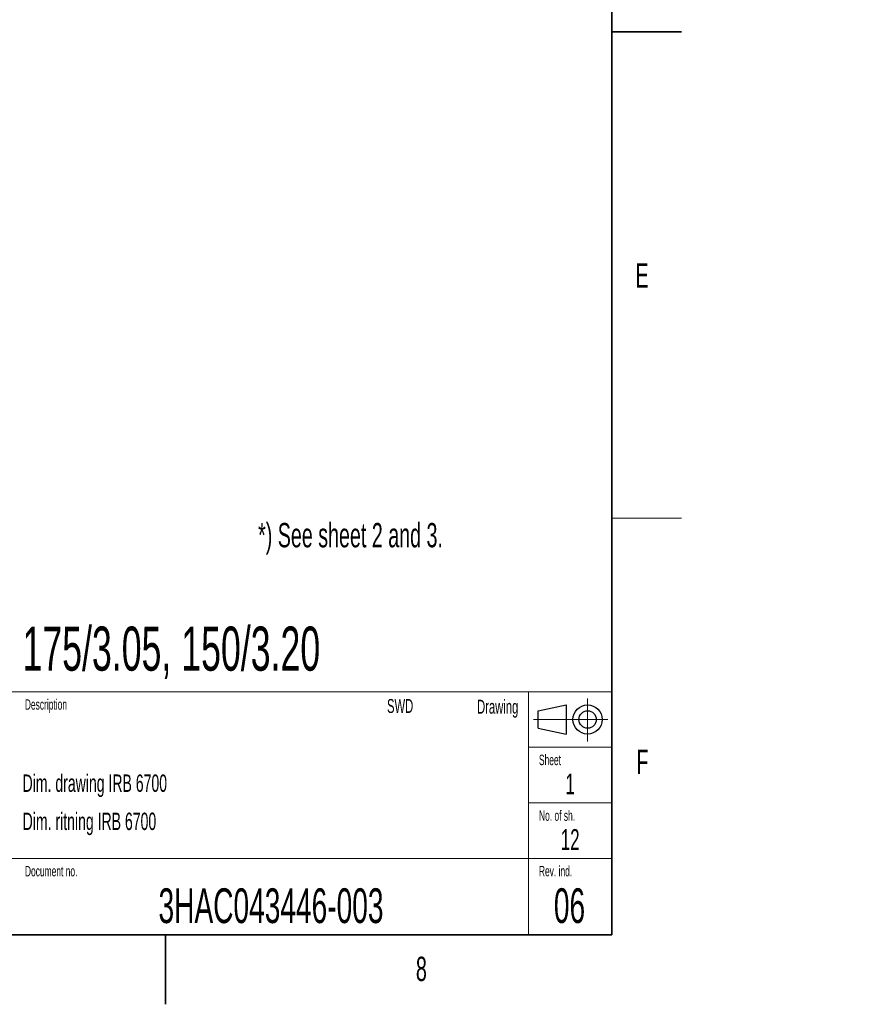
# Model space of a CAD drawing. Header units: millimetres. Extents: x 0 to 12429, y 0 to 8400.
# Tile 82 of 133: x 10015 to 12429, y 0 to 2835. Entities that reach past the tile are written whole.
import ezdxf

# ---------------------------------------------------------------- set-up
doc = ezdxf.new("R2010")
doc.units = ezdxf.units.MM
doc.header["$LTSCALE"] = 20
doc.linetypes.add('CENTERX2', pattern=[20.32, 12.7, -2.54, 2.54, -2.54])
doc.styles.add('SLDTEXTSTYLE0', font='TXT', dxfattribs={"width": 0.605})

msp = doc.modelspace()

# ---------------------------------------------------------------- linework, layer by layer
at = {"color": 7, "linetype": 'Continuous', "lineweight": 35}
for p, q in [((11720, 8200), (11720, 200)), ((11720, 2800), (11920, 2800)), ((400, 200), (11720, 200)), ((10435, 200), (10435, 0))]:
    msp.add_line(p, q, dxfattribs=at)
at = {"color": 7, "linetype": 'Continuous', "lineweight": 18}
for p, q in [((11720, 1400), (11920, 1400)), ((8060, 900), (11720, 900)), ((11480, 900), (11480, 200)), ((11480, 740), (11720, 740)), ((11480, 580), (11720, 580)), ((8060, 420), (11720, 420))]:
    msp.add_line(p, q, dxfattribs=at)
at = {"color": 7, "linetype": 'CENTERX2', "lineweight": 18}
for p, q in [((11650, 880.033625), (11650, 756.876638)), ((11494.590902, 820), (11707.923852, 820))]:
    msp.add_line(p, q, dxfattribs=at)
at = {"color": 7, "linetype": 'Continuous', "lineweight": 25}
for p, q in [((11508, 845), (11588, 862)), ((11588, 862), (11588, 778)), ((11508, 795), (11508, 845)), ((11508, 795), (11588, 778))]:
    msp.add_line(p, q, dxfattribs=at)
for radius in [42, 25]:
    msp.add_circle((11650, 820), radius, dxfattribs=at)

# ---------------------------------------------------------------- texts
at = {"color": 7, "linetype": 'Continuous', "lineweight": 0, "style": 'SLDTEXTSTYLE0'}
for s, insert, char_height, attachment_point in [('E', (11788.078846, 2133.329916), 70, 1), ('*) See sheet 2 and 3.', (10701.458254, 1385.727157), 70, 1), ('IRB 6700-235/2.65, 205/2.80, 175/3.05, 150/3.20', (8646.533547, 1087.548775), 127, 1), ('Description', (10030.005995, 878.222771), 30, 1), ('SWD', (11148.083624, 878.829682), 40, 3), ('Drawing', (11450.49998, 876.824574), 40, 3), ('Sheet', (11509.978769, 718.609807), 30, 1), ('F', (11790.625204, 733.427455), 70, 1), ('Dim. drawing IRB 6700', (10023.45607, 661.637288), 50, 1), ('1', (11599.906893, 664.376174), 60, 2), ('Dim. ritning IRB 6700', (10023.722365, 551.793491), 50, 1), ('No. of sh.', (11510.167899, 558.306524), 30, 1), ('12', (11599.931372, 504.355507), 60, 2), ('Document no.', (10030.263517, 398.35014), 30, 1), ('Rev. ind.', (11509.848162, 398.603066), 30, 1), ('3HAC043446-003', (10738.650039, 333.915657), 100, 2), ('06', (11597.92326, 334.009166), 100, 2), ('8', (11155.788637, 136.992113), 70, 1)]:
    msp.add_mtext(s, dxfattribs=dict(at, insert=insert, char_height=char_height, attachment_point=attachment_point))

doc.saveas('drawing.dxf')
